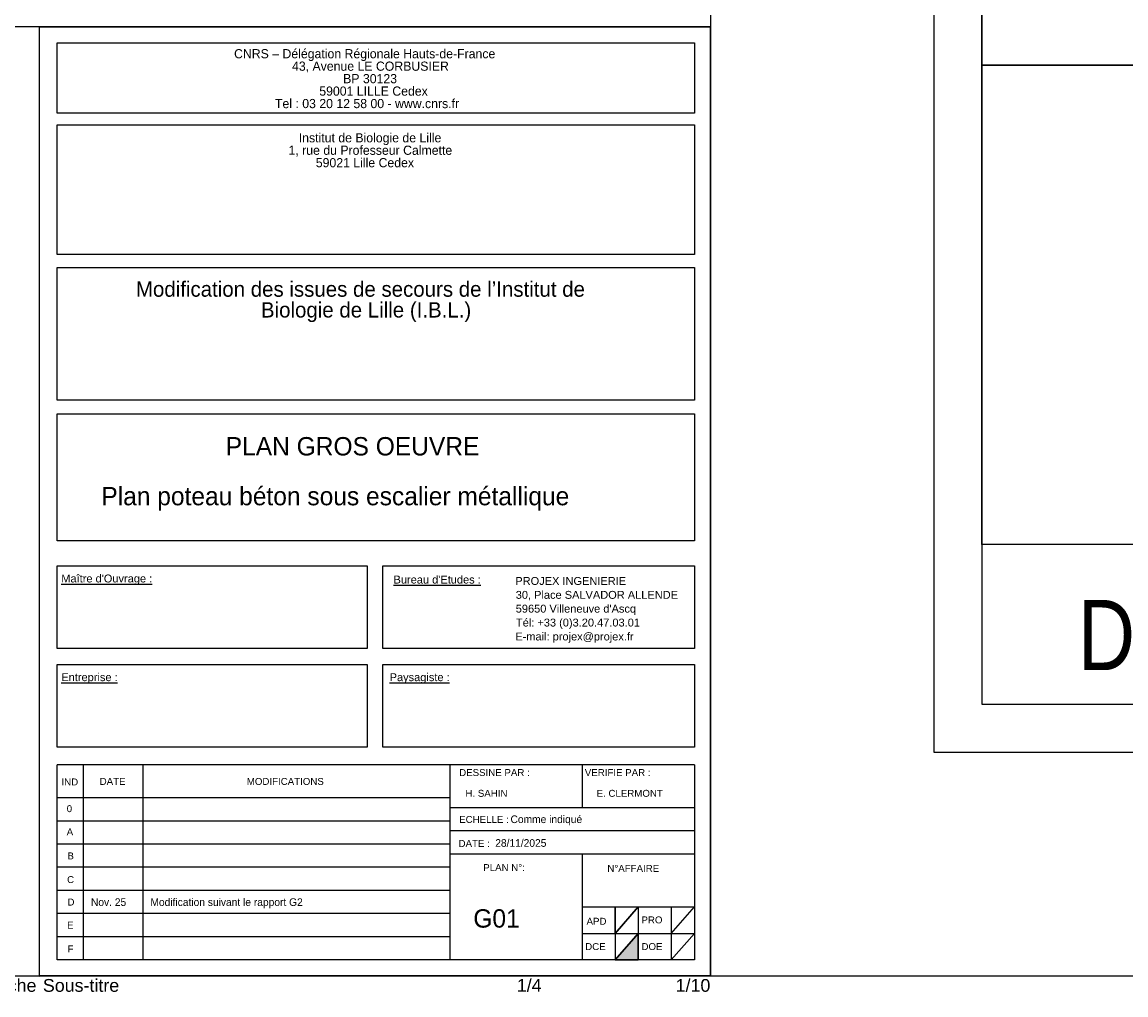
# Model space of a CAD drawing. Header units: centimetres. Extents: x -457644 to -429081, y -148214 to -140337.
# Tile 8 of 31: x -439796 to -439451, y -143971 to -143667. Entities that reach past the tile are written whole.
import ezdxf
from ezdxf.enums import TextEntityAlignment as Align

# ---------------------------------------------------------------- set-up
doc = ezdxf.new("R2010")
doc.units = ezdxf.units.CM
doc.header["$LTSCALE"] = 20
for name, color, linetype in [('GO-0-TXT-DIV', 7, 'Continuous'), ('GO-1-ARMAT', 7, 'Continuous'), ('OBJETS_GRAPHIQUES', 7, 'Continuous'), ('TEXTE', 7, 'Continuous')]:
    doc.layers.add(name, color=color, linetype=linetype)
doc.styles.add('Arial', font='arial.ttf')
doc.styles.add('Arial Underline', font='arial.ttf', dxfattribs={"height": 0.2})
doc.styles.add('Century Gothic', font='GOTHIC.TTF', dxfattribs={"height": 0.2})
doc.styles.add('StormACAD-Cartouches', font='sanss___.ttf')

# ---------------------------------------------------------------- blocks, each defined once
blk = doc.blocks.new('StormACAD-Cart-LogoDessin')
for p, q in [((0, -15), (0, 0)), ((0, 0), (50, 0))]:
    blk.add_line(p, q)
blk = doc.blocks.new('*U64')
at = {"color": 0, "linetype": 'ByBlock', "lineweight": -2}
for p, q in [((85, 135), (85, 397.53)), ((4115, 285), (85, 285)), ((1055.8, 135), (85, 135))]:
    blk.add_line(p, q, dxfattribs=at)
for points in [[(0, 0), (4200, 0), (4200, 2970), (0, 2970)], [(70, 70), (4130, 70), (4130, 2900), (70, 2900)], [(85, 85), (4115, 85), (4115, 2885), (85, 2885)]]:
    blk.add_lwpolyline(points, close=True, dxfattribs=at)
at = {"color": 0, "linetype": 'ByBlock', "lineweight": -2, "xscale": 10, "yscale": 10, "zscale": 10}
blk.add_blockref('StormACAD-Cart-LogoDessin', (85, 285), dxfattribs=at)
at = {"color": 0, "linetype": 'ByBlock', "lineweight": -2, "style": 'StormACAD-Cartouches', "width": 0.825424}
blk.add_text('DCE4-G0-CNRS-IBL-G01-D Plan poteau béton sous escalier métallique-251128.dwg', height=22, dxfattribs=at).set_placement((115, 95.67), (1055, 95.67), align=Align.FIT)
at = {"color": 0, "linetype": 'ByBlock', "lineweight": -2, "style": 'StormACAD-Cartouches', "flags": 8}
blk.add_attdef('NOTA_HAUT', text='', height=25, dxfattribs=at).set_placement((4105, 2875), align=Align.TOP_RIGHT)
for tag, p, height in [('NOTA_BAS', (95, 310), 25), ('TITRE_GAUCHE', (1110, 95), 35)]:
    blk.add_attdef(tag, p, '', height=height, dxfattribs=at)
for tag, p in [('TITRE_HAUT', (2100, 275)), ('SOUS_TITRE', (2100, 140.99))]:
    blk.add_attdef(tag, text='', height=35, dxfattribs=at).set_placement(p, align=Align.TOP_CENTER)
for tag, height, p in [('INDICE', 45, (4088.14, 248.21)), ('ECHELLE', 30, (4088.14, 195.87)), ('NP', 30, (4088.14, 150.95))]:
    blk.add_attdef(tag, text='', height=height, dxfattribs=at).set_placement(p, align=Align.MIDDLE_RIGHT)
for tag, height, p in [('TITRE', 60, (2100, 181.07)), ('NUMERO', 30, (3940.19, 150.95))]:
    blk.add_attdef(tag, text='', height=height, dxfattribs=at).set_placement(p, align=Align.MIDDLE_CENTER)
blk.add_attdef('TITRE_DROIT', text='', height=35, dxfattribs=at).set_placement((3090, 95), align=Align.RIGHT)
blk = doc.blocks.new('*U9358')
at = {"color": 0, "linetype": 'ByBlock', "lineweight": -2}
blk.add_lwpolyline([(0, 0), (420, 0), (420, 297), (0, 297)], close=True, dxfattribs=at)
at = {"color": 0, "linetype": 'ByBlock', "lineweight": -2, "style": 'StormACAD-Cartouches', "flags": 8}
for tag, p in [('TITRE', (209, -1)), ('NUMERO', (362.51, -1)), ('ECHELLE', (420, -1))]:
    blk.add_attdef(tag, text='', height=4, dxfattribs=at).set_placement(p, align=Align.TOP_RIGHT)
for tag, p in [('SOUS_TITRE', (211, -1)), ('NP', (362.51, -1))]:
    blk.add_attdef(tag, text='', height=4, dxfattribs=at).set_placement(p, align=Align.TOP_LEFT)

msp = doc.modelspace()

# ---------------------------------------------------------------- hatches: boundary and pattern name
at = {"layer": 'OBJETS_GRAPHIQUES', "linetype": 'Continuous'}
msp.add_hatch(color=7, dxfattribs=at).paths.add_polyline_path([(-439610.67, -143960.51), (-439603.43, -143960.51), (-439603.43, -143952.23)])

# ---------------------------------------------------------------- linework, layer by layer
at = {"color": 7, "linetype": 'Continuous'}
for p, q in [((-439790.84, -143965.69), (-439790.84, -143668.51)), ((-439790.84, -143668.51), (-439580.84, -143668.51)), ((-439790.84, -143668.51), (-439580.84, -143668.51)), ((-439790.84, -143965.51), (-439790.84, -143668.51)), ((-439790.84, -143668.51), (-439580.84, -143668.51)), ((-439790.84, -143965.51), (-439790.84, -143668.51)), ((-439790.84, -143668.51), (-439580.84, -143668.51)), ((-439790.84, -143965.51), (-439790.84, -143668.51)), ((-439790.84, -143668.51), (-439580.84, -143668.51)), ((-439580.84, -143668.51), (-439580.84, -143965.51)), ((-439580.84, -143668.51), (-439580.84, -143965.51)), ((-439580.84, -143668.51), (-439580.84, -143965.51)), ((-439580.84, -143668.51), (-439580.84, -143965.51)), ((-439785.34, -143673.51), (-439585.84, -143673.51)), ((-439785.34, -143695.51), (-439785.34, -143673.51)), ((-439585.84, -143673.51), (-439585.84, -143695.51)), ((-439585.84, -143695.51), (-439785.34, -143695.51)), ((-439785.34, -143699.18), (-439585.84, -143699.18)), ((-439785.34, -143739.72), (-439785.34, -143699.18)), ((-439585.84, -143699.18), (-439585.84, -143739.72)), ((-439585.84, -143739.72), (-439785.34, -143739.72)), ((-439785.34, -143743.78), (-439585.84, -143743.78)), ((-439785.34, -143785.36), (-439785.34, -143743.78)), ((-439585.84, -143743.78), (-439585.84, -143785.36)), ((-439585.84, -143785.36), (-439785.34, -143785.36)), ((-439785.34, -143789.64), (-439585.84, -143789.64)), ((-439785.34, -143829.34), (-439785.34, -143789.64)), ((-439585.84, -143789.64), (-439585.84, -143829.34)), ((-439585.84, -143829.34), (-439785.34, -143829.34)), ((-439785.34, -143863.05), (-439785.34, -143837.19)), ((-439785.34, -143837.19), (-439688.34, -143837.19)), ((-439688.34, -143837.19), (-439688.34, -143863.05)), ((-439683.34, -143863.05), (-439683.34, -143837.19)), ((-439683.34, -143837.19), (-439585.84, -143837.19)), ((-439585.84, -143837.19), (-439585.84, -143863.05)), ((-439688.34, -143863.05), (-439785.34, -143863.05)), ((-439585.84, -143863.05), (-439683.34, -143863.05)), ((-439785.34, -143893.94), (-439785.34, -143868.08)), ((-439785.34, -143868.08), (-439688.34, -143868.08)), ((-439688.34, -143868.08), (-439688.34, -143893.94)), ((-439683.34, -143893.94), (-439683.34, -143868.08)), ((-439683.34, -143868.08), (-439585.84, -143868.08)), ((-439585.84, -143868.08), (-439585.84, -143893.94)), ((-439688.34, -143893.94), (-439785.34, -143893.94)), ((-439585.84, -143893.94), (-439683.34, -143893.94)), ((-439585.84, -143899.49), (-439785.34, -143899.49)), ((-439785.34, -143960.51), (-439785.34, -143899.49)), ((-439777.07, -143960.51), (-439777.07, -143899.49)), ((-439758.45, -143960.51), (-439758.45, -143899.49)), ((-439662.38, -143899.49), (-439662.38, -143960.51)), ((-439621.01, -143899.49), (-439621.01, -143912.93)), ((-439585.84, -143899.49), (-439585.84, -143960.51)), ((-439662.38, -143909.83), (-439785.34, -143909.83)), ((-439585.84, -143912.93), (-439662.38, -143912.93)), ((-439662.38, -143917.07), (-439785.34, -143917.07)), ((-439585.84, -143920.17), (-439662.38, -143920.17)), ((-439662.38, -143924.31), (-439785.34, -143924.31)), ((-439585.84, -143927.41), (-439662.38, -143927.41)), ((-439621.01, -143927.41), (-439621.01, -143960.51)), ((-439662.38, -143931.55), (-439785.34, -143931.55)), ((-439662.38, -143938.79), (-439785.34, -143938.79)), ((-439662.38, -143946.03), (-439785.34, -143946.03)), ((-439621.01, -143943.96), (-439585.84, -143943.96)), ((-439610.67, -143952.23), (-439603.43, -143943.96)), ((-439610.67, -143943.96), (-439610.67, -143960.51)), ((-439610.67, -143952.23), (-439610.67, -143943.96)), ((-439610.67, -143943.96), (-439603.43, -143943.96)), ((-439603.43, -143943.96), (-439610.67, -143952.23)), ((-439603.43, -143943.96), (-439603.43, -143960.51)), ((-439593.08, -143952.23), (-439585.84, -143943.96)), ((-439593.08, -143943.96), (-439593.08, -143960.51)), ((-439662.38, -143953.27), (-439785.34, -143953.27)), ((-439621.01, -143952.23), (-439585.84, -143952.23)), ((-439610.67, -143960.51), (-439603.43, -143952.23)), ((-439593.08, -143960.51), (-439585.84, -143952.23)), ((-439585.84, -143960.51), (-439785.34, -143960.51)), ((-439580.84, -143965.51), (-439790.84, -143965.69)), ((-439580.84, -143965.51), (-439790.84, -143965.51)), ((-439580.84, -143965.51), (-439790.84, -143965.51)), ((-439580.84, -143965.51), (-439790.84, -143965.51))]:
    msp.add_line(p, q, dxfattribs=at)
at = {"layer": 'OBJETS_GRAPHIQUES', "color": 7, "linetype": 'Continuous'}
msp.add_lwpolyline([(-439610.67, -143960.51), (-439603.43, -143960.51), (-439603.43, -143952.23), (-439610.67, -143960.51)], close=True, dxfattribs=at)

# ---------------------------------------------------------------- block references
at = {"layer": 'GO-0-TXT-DIV'}
ref = msp.add_blockref('*U9358', (-440000.84, -143965.51), dxfattribs=at)
ref.add_attrib('TITRE', 'Titre du Cartouche', dxfattribs={"layer": '0', "color": 0, "linetype": 'ByBlock', "lineweight": -2, "height": 4, "style": 'StormACAD-Cartouches'}).set_placement((-439791.84, -143966.51), align=Align.TOP_RIGHT)
ref.add_attrib('SOUS_TITRE', 'Sous-titre', dxfattribs={"layer": '0', "color": 0, "linetype": 'ByBlock', "lineweight": -2, "height": 4, "style": 'StormACAD-Cartouches'}).set_placement((-439789.84, -143966.51), align=Align.TOP_LEFT)
ref.add_attrib('NUMERO', '1', dxfattribs={"layer": '0', "color": 0, "linetype": 'ByBlock', "lineweight": -2, "height": 4, "style": 'StormACAD-Cartouches'}).set_placement((-439638.34, -143966.51), align=Align.TOP_RIGHT)
ref.add_attrib('ECHELLE', '1/10', dxfattribs={"layer": '0', "color": 0, "linetype": 'ByBlock', "lineweight": -2, "height": 4, "style": 'StormACAD-Cartouches'}).set_placement((-439580.84, -143966.51), align=Align.TOP_RIGHT)
ref.add_attrib('NP', '/4', dxfattribs={"layer": '0', "color": 0, "linetype": 'ByBlock', "lineweight": -2, "height": 4, "style": 'StormACAD-Cartouches'}).set_placement((-439638.34, -143966.51), align=Align.TOP_LEFT)
at = {"layer": 'GO-1-ARMAT'}
msp.add_blockref('*U64', (-439580.84, -143965.51), dxfattribs=at)

# ---------------------------------------------------------------- texts
at = {"color": 7, "linetype": 'Continuous'}
for s, height, style, p in [("%%uMaître d'Ouvrage :%%u", 2.4694, 'Arial Underline', (-439784.06, -143842.39)), ("%%uBureau d'Etudes :%%u", 2.4694, 'Arial Underline', (-439680.04, -143842.73)), ('PROJEX INGENIERIE', 2.4694, 'Arial', (-439641.91, -143843.16)), ('30, Place SALVADOR ALLENDE', 2.4694, 'Arial', (-439641.78, -143847.51)), ("59650 Villeneuve d'Ascq", 2.4694, 'Arial', (-439641.78, -143851.83)), ('Tél: +33 (0)3.20.47.03.01', 2.4694, 'Arial', (-439641.71, -143856.18)), ('E-mail: projex@projex.fr', 2.4694, 'Arial', (-439641.91, -143860.54)), ('%%uEntreprise :%%u', 2.4694, 'Arial Underline', (-439784.06, -143873.28)), ('%%uPaysagiste :%%u', 2.4694, 'Arial Underline', (-439681.26, -143873.28)), ('DESSINE PAR :', 2.1731, 'Arial', (-439659.49, -143902.98)), ('VERIFIE PAR :', 2.1731, 'Arial', (-439620.15, -143902.98)), ('IND', 2.173, 'Arial', (-439784.01, -143905.92)), ('DATE', 2.173, 'Arial', (-439772.05, -143905.75)), ('MODIFICATIONS', 2.1731, 'Arial', (-439725.99, -143905.75)), ('H. SAHIN', 2.173, 'Arial', (-439657.53, -143909.48)), ('E. CLERMONT', 2.1731, 'Arial', (-439616.46, -143909.48)), ('0', 2.17, 'Arial', (-439782.37, -143914.28)), ('ECHELLE : ', 2.173, 'Arial', (-439659.49, -143917.65)), ('A', 2.17, 'Arial', (-439782.37, -143921.52)), ('DATE :', 2.173, 'Arial', (-439659.68, -143925.17)), ('B', 2.17, 'Arial', (-439782.13, -143929.06)), ('PLAN N°:', 2.173, 'Arial', (-439651.95, -143932.73)), ('N°AFFAIRE', 2.173, 'Arial', (-439613.09, -143932.97)), ('C', 2.17, 'Arial', (-439782.25, -143936.47)), ('D', 2.17, 'Arial', (-439782.13, -143943.52)), ('E', 2.17, 'Arial', (-439782.25, -143950.75)), ('APD', 2.173, 'Arial', (-439619.61, -143949.52)), ('PRO', 2.173, 'Arial', (-439602.41, -143949.1)), ('F', 2.17, 'Arial', (-439782.13, -143958.16)), ('DCE', 2.173, 'Arial', (-439620.03, -143957.44)), ('DOE', 2.173, 'Arial', (-439602.41, -143957.44))]:
    msp.add_text(s, height=height, dxfattribs=dict(at, style=style)).set_placement(p)
at = {"layer": 'TEXTE', "color": 4, "linetype": 'Continuous', "style": 'Century Gothic'}
for s, height, p in [('CNRS – Délégation Régionale Hauts-de-France', 2.873, (-439729.97, -143678.34)), ('                 43, Avenue LE CORBUSIER', 2.873, (-439729.97, -143682.24)), ('                                BP 30123', 2.873, (-439729.97, -143686.14)), ('                         59001 LILLE Cedex', 2.873, (-439729.97, -143690.04)), ('            Tel : 03 20 12 58 00 - www.cnrs.fr ', 2.873, (-439729.97, -143693.94)), ('   Institut de Biologie de Lille', 2.873, (-439712.92, -143704.65)), ('1, rue du Professeur Calmette', 2.873, (-439712.92, -143708.55)), ('        59021 Lille Cedex', 2.873, (-439712.92, -143712.45)), ('Modification des issues de secours de l’Institut de', 4.7884, (-439760.7, -143752.97)), ('                      Biologie de Lille (I.B.L.)', 4.7884, (-439760.7, -143759.47)), ('PLAN GROS OEUVRE', 5.7461, (-439732.58, -143802.64)), ('Plan poteau béton sous escalier métallique', 5.7461, (-439771.53, -143818.24)), ('Comme indiqué', 2.3942, (-439643.41, -143917.7)), ('28/11/2025', 2.394, (-439648.2, -143925.13)), ('Nov. 25', 2.394, (-439774.78, -143943.64)), ('Modification suivant le rapport G2', 2.3942, (-439756.16, -143943.64)), ('G01', 5.746, (-439655.06, -143950.42))]:
    msp.add_text(s, height=height, dxfattribs=at).set_placement(p)

doc.saveas('drawing.dxf')
